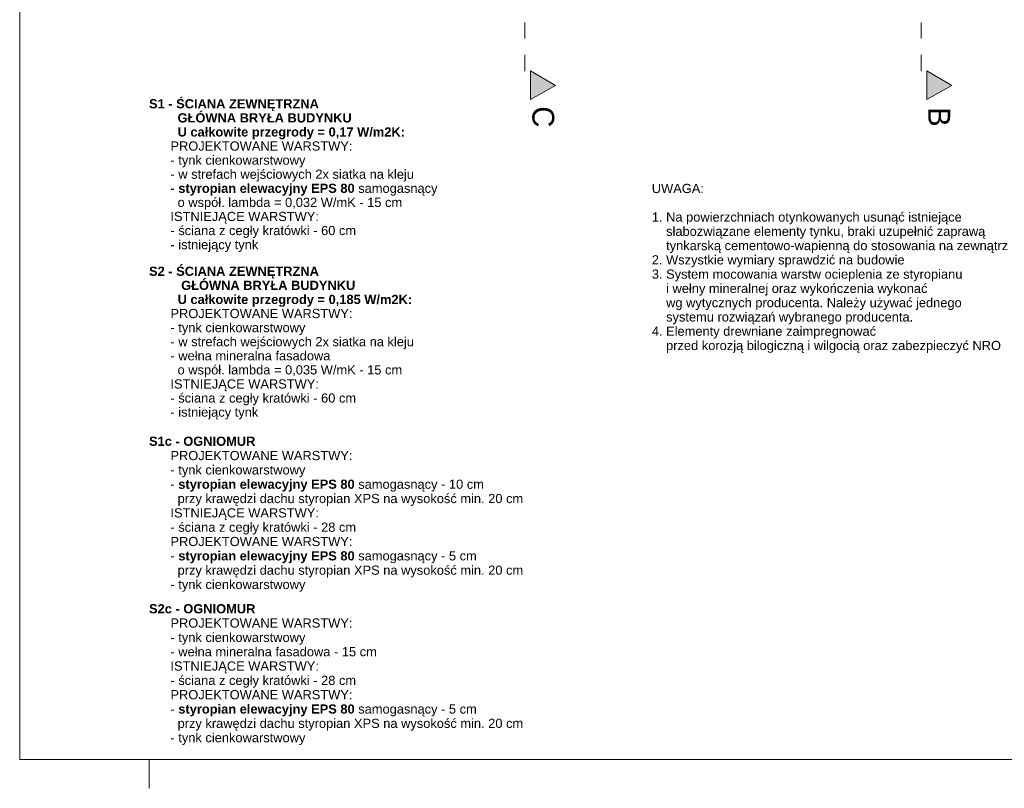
# Model space of a CAD drawing. Extents: x -547885 to -186295, y -25370 to 156194.
# Tile 189 of 256: x -510973 to -493845, y 54744 to 68125. Entities that reach past the tile are written whole.
import ezdxf

# ---------------------------------------------------------------- set-up
doc = ezdxf.new("R2010")
doc.units = 0
doc.header["$MEASUREMENT"] = 0
doc.linetypes.add('Dashed', pattern=[564.444447, 282.222223, -282.222223])
for name, color, linetype, lineweight in [('Arch opisy_Nr_Pióra__21', 7, 'Continuous', 9), ('Arch opisy_Nr_Pióra__5', 7, 'Continuous', 13), ('ARCH TABELA_Nr_Pióra__21', 7, 'Continuous', 9), ('INWENT OPISY_Nr_Pióra__21', 7, 'Continuous', 9), ('INWENT OPISY_Nr_Pióra__41', 7, 'Continuous', 15)]:
    doc.layers.add(name, color=color, linetype=linetype, lineweight=lineweight)
doc.styles.add('GENERATED_STYLE_10', font='arial.ttf')
doc.styles.add('GENERATED_STYLE_12', font='arial.ttf')
doc.styles.add('GENERATED_STYLE_7', font='txt')

msp = doc.modelspace()

# ---------------------------------------------------------------- hatches: boundary and pattern name
at = {"layer": 'INWENT OPISY_Nr_Pióra__21', "linetype": 'Continuous'}
for points in [[(-501652.1, 66977.6), (-502088.3, 66733.3), (-502088.3, 67233.3)], [(-494757.1, 66977.6), (-495193.3, 66733.3), (-495193.3, 67233.3)]]:
    msp.add_hatch(color=256, dxfattribs=at).paths.add_polyline_path(points, flags=0)

# ---------------------------------------------------------------- linework, layer by layer
at = {"layer": 'ARCH TABELA_Nr_Pióra__21', "linetype": 'Continuous'}
for p, q in [((-510973.3, 83694.2), (-510973.3, 55244.2)), ((-470223.3, 55244.2), (-510973.3, 55244.2)), ((-508723.3, 54744.2), (-508723.3, 55244.2)), ((-508723.3, 54744.2), (-508723.3, 55244.2))]:
    msp.add_line(p, q, dxfattribs=at)
at = {"layer": 'INWENT OPISY_Nr_Pióra__41', "linetype": 'Dashed'}
for p, q in [((-502188.3, 68077.6), (-502188.3, 66977.6)), ((-495293.3, 68077.6), (-495293.3, 66977.6))]:
    msp.add_line(p, q, dxfattribs=at)
at = {"layer": 'INWENT OPISY_Nr_Pióra__41', "linetype": 'Continuous'}
for p, q in [((-502088.3, 66733.3), (-502088.3, 67233.3)), ((-501652.1, 66977.6), (-502088.3, 67233.3)), ((-495193.3, 66733.3), (-495193.3, 67233.3)), ((-494757.1, 66977.6), (-495193.3, 67233.3)), ((-502088.3, 66733.3), (-501652.1, 66977.6)), ((-495193.3, 66733.3), (-494757.1, 66977.6))]:
    msp.add_line(p, q, dxfattribs=at)

# ---------------------------------------------------------------- texts
at = {"layer": 'Arch opisy_Nr_Pióra__21', "linetype": 'Continuous', "insert": (-499976.8, 62324.9), "char_height": 160, "width": 7166.085, "attachment_point": 7, "line_spacing_factor": 0.931645, "style": 'GENERATED_STYLE_12'}
msp.add_mtext('{UWAGA:\\P\\P1. Na powierzchniach otynkowanych usunąć istniejące  \\P    słabozwiązane elementy tynku, braki uzupełnić zaprawą \\P    tynkarską cementowo-wapienną do stosowania na zewnątrz\\P2. Wszystkie wymiary sprawdzić na budowie\\P3. System mocowania warstw ocieplenia ze styropianu \\P    i wełny mineralnej oraz wykończenia wykonać \\P    wg wytycznych producenta. Należy używać jednego \\P    systemu rozwiązań wybranego producenta.\\P4. Elementy drewniane zaimpregnować\\P    przed korozją bilogiczną i wilgocią oraz zabezpieczyć NRO}', dxfattribs=at)
at = {"layer": 'Arch opisy_Nr_Pióra__5', "linetype": 'Continuous', "char_height": 160, "width": 7802.027, "attachment_point": 1, "style": 'GENERATED_STYLE_10'}
for s, insert, line_spacing_factor in [('\\A1;{\\fArial|b1|i0|c0|p38;S1 - ŚCIANA ZEWNĘTRZNA\\P        GŁÓWNA BRYŁA BUDYNKU\\P        U całkowite przegrody = 0,17 W/m2K:\\P\\fArial|b0|i0|c0|p38;      PROJEKTOWANE WARSTWY:\\P      - tynk cienkowarstwowy\\P      - w strefach wejściowych 2x siatka na kleju\\P      - \\fArial|b1|i0|c0|p38;styropian elewacyjny EPS 80\\fArial|b0|i0|c0|p38; samogasnący \\P        o współ. lambda = 0,032 W/mK - 15 cm  \\P      ISTNIEJĄCE WARSTWY:\\P      - ściana z cegły kratówki - 60 cm\\P      - istniejący tynk}', (-508723.3, 66741.3), 0.919305), ('\\A1;{\\fArial|b1|i0|c0|p38;S2 - ŚCIANA ZEWNĘTRZNA\\P         GŁÓWNA BRYŁA BUDYNKU\\P        U całkowite przegrody = 0,185 W/m2K:\\P\\fArial|b0|i0|c0|p38;      PROJEKTOWANE WARSTWY:\\P      - tynk cienkowarstwowy\\P      - w strefach wejściowych 2x siatka na kleju\\P      - wełna mineralna fasadowa \\P        o współ. lambda = 0,035 W/mK - 15 cm  \\P      ISTNIEJĄCE WARSTWY:\\P      - ściana z cegły kratówki - 60 cm\\P      - istniejący tynk}', (-508723.3, 63825.6), 0.919251), ('\\A1;{\\fArial|b1|i0|c0|p38;S1c - OGNIOMUR\\P\\fArial|b0|i0|c0|p38;      PROJEKTOWANE WARSTWY:\\P      - tynk cienkowarstwowy\\P      - \\fArial|b1|i0|c0|p38;styropian elewacyjny EPS 80\\fArial|b0|i0|c0|p38; samogasnący - 10 cm  \\P        przy krawędzi dachu styropian XPS na wysokość min. 20 cm\\P      ISTNIEJĄCE WARSTWY:\\P      - ściana z cegły kratówki - 28 cm\\P      PROJEKTOWANE WARSTWY:\\P      - \\fArial|b1|i0|c0|p38;styropian elewacyjny EPS 80\\fArial|b0|i0|c0|p38; samogasnący - 5 cm  \\P        przy krawędzi dachu styropian XPS na wysokość min. 20 cm\\P      - tynk cienkowarstwowy}', (-508723.3, 60866.4), 0.934836), ('\\A1;{\\fArial|b1|i0|c0|p38;S2c - OGNIOMUR\\P\\fArial|b0|i0|c0|p38;      PROJEKTOWANE WARSTWY:\\P      - tynk cienkowarstwowy\\P      - wełna mineralna fasadowa - 15 cm\\P      ISTNIEJĄCE WARSTWY:\\P      - ściana z cegły kratówki - 28 cm\\P      PROJEKTOWANE WARSTWY:\\P      - \\fArial|b1|i0|c0|p38;styropian elewacyjny EPS 80\\fArial|b0|i0|c0|p38; samogasnący - 5 cm  \\P        przy krawędzi dachu styropian XPS na wysokość min. 20 cm\\P      - tynk cienkowarstwowy}', (-508723.3, 57950.6), 0.934941)]:
    msp.add_mtext(s, dxfattribs=dict(at, insert=insert, line_spacing_factor=line_spacing_factor))
at = {"layer": 'INWENT OPISY_Nr_Pióra__21', "linetype": 'Continuous', "char_height": 380, "attachment_point": 2, "rotation": 270, "style": 'GENERATED_STYLE_7'}
for s, insert in [('{C}', (-501674.8, 66433.3)), ('{B}', (-494786.3, 66433.3))]:
    msp.add_mtext(s, dxfattribs=dict(at, insert=insert))

doc.saveas('drawing.dxf')
